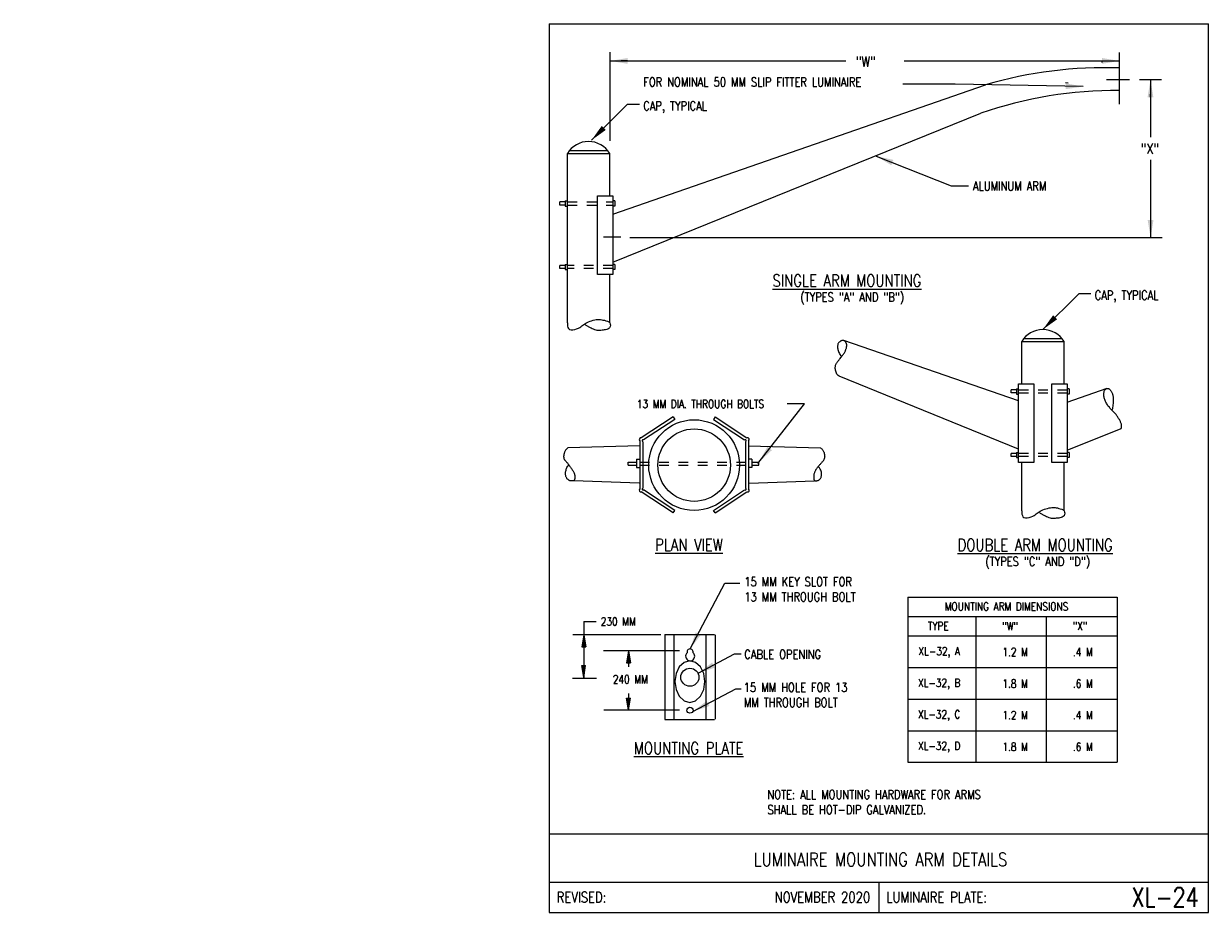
# Model space of a CAD drawing. Header units: inches. Extents: x -5.1 to 7.2, y -6.8 to 2.4.
import ezdxf
from ezdxf.enums import TextEntityAlignment as Align

# ---------------------------------------------------------------- set-up
doc = ezdxf.new("R2010")
doc.units = ezdxf.units.IN
doc.header["$MEASUREMENT"] = 0
doc.linetypes.add('HIDDEN2', pattern=[0.1875, 0.125, -0.0625])
doc.layers.add('E-DETL', color=2, linetype='CONTINUOUS')
doc.layers.add('E-DETL-TEXT', color=3, linetype='CONTINUOUS')
doc.styles.add('romans', font='ROMANS.SHX', dxfattribs={"width": 0.8})
doc.styles.get("Standard").update_dxf_attribs({"font": 'ROMANS.SHX', "width": 0.8, "height": 0.125})
doc.dimstyles.get("Standard").update_dxf_attribs({"dimtxt": 0.18, "dimasz": 0.18, "dimexe": 0.18, "dimexo": 0.0625, "dimgap": 0.09, "dimtad": 0, "dimtih": 1, "dimtoh": 1, "dimdec": 4, "dimzin": 0, "dimdsep": 46, "dimtxsty": 'Standard', "dimcen": 0.09, "dimadec": 0, "dimazin": 0, "dimtfac": 1, "dimtdec": 4, "dimtofl": 0, "dimtmove": 0, "dimatfit": 3, "dimfxl": 1, "dimtolj": 1, "dimtzin": 0, "dimarcsym": 0})

msp = doc.modelspace()

# ---------------------------------------------------------------- linework, layer by layer
at = {"layer": 'E-DETL'}
for p, q in [((0.363, 2.378), (0.363, -6.81)), ((0.363, 2.378), (7.173, 2.378)), ((7.173, -6.81), (7.173, 2.378)), ((1.019, 0.41), (4.871, 1.745)), ((1.019, -0.089), (4.822, 1.452)), ((0.55, -0.715), (0.55, 1.035)), ((0.55, 1.035), (0.988, 1.035)), ((0.572, 1.066), (0.966, 1.066)), ((0.988, 0.597), (0.988, 1.035)), ((0.471, 0.503), (0.471, 0.535)), ((0.529, 0.535), (0.471, 0.535)), ((0.529, 0.503), (0.471, 0.503)), ((0.529, 0.545), (0.529, 0.492)), ((0.529, 0.545), (0.55, 0.545)), ((0.529, 0.492), (0.55, 0.492)), ((0.863, -0.215), (0.863, 0.597)), ((0.863, 0.597), (1.019, 0.597)), ((1.019, 0.597), (1.019, -0.215)), ((1.04, 0.545), (1.019, 0.545)), ((1.04, 0.492), (1.019, 0.492)), ((1.04, 0.545), (1.04, 0.492)), ((0.529, -0.122), (0.471, -0.122)), ((0.471, -0.153), (0.471, -0.122)), ((0.529, -0.112), (0.55, -0.112)), ((0.529, -0.112), (0.529, -0.164)), ((1.04, -0.112), (1.019, -0.112)), ((1.04, -0.112), (1.04, -0.164)), ((0.529, -0.153), (0.471, -0.153)), ((0.529, -0.164), (0.55, -0.164)), ((1.019, -0.215), (0.863, -0.215)), ((0.988, -0.715), (0.988, -0.215)), ((1.04, -0.164), (1.019, -0.164)), ((5.213, -1.523), (3.405, -0.896)), ((5.245, -0.909), (5.682, -0.909)), ((5.245, -1.347), (5.245, -0.909)), ((5.266, -0.878), (5.66, -0.878)), ((5.682, -1.347), (5.682, -0.909)), ((5.213, -2.02), (3.358, -1.268)), ((5.135, -1.44), (5.135, -1.409)), ((5.192, -1.409), (5.135, -1.409)), ((5.192, -1.44), (5.135, -1.44)), ((5.192, -1.399), (5.192, -1.452)), ((5.192, -1.399), (5.213, -1.399)), ((5.192, -1.452), (5.213, -1.452)), ((5.213, -1.347), (5.37, -1.347)), ((5.213, -2.159), (5.213, -1.347)), ((5.37, -1.347), (5.37, -2.159)), ((5.557, -1.347), (5.713, -1.347)), ((5.557, -2.159), (5.557, -1.347)), ((5.713, -1.347), (5.713, -2.159)), ((5.713, -1.534), (6.129, -1.39)), ((5.735, -1.399), (5.713, -1.399)), ((5.735, -1.452), (5.713, -1.452)), ((5.735, -1.399), (5.735, -1.452)), ((1.643, -1.688), (1.314, -1.905)), ((1.643, -1.688), (1.66, -1.714)), ((2.078, -1.688), (2.061, -1.714)), ((2.078, -1.688), (2.406, -1.905)), ((1.66, -1.714), (1.338, -1.926)), ((2.061, -1.714), (2.382, -1.926)), ((5.713, -2.032), (6.273, -1.806)), ((1.299, -1.936), (1.299, -2.432)), ((1.33, -1.944), (1.33, -2.424)), ((2.39, -1.944), (2.39, -2.424)), ((2.422, -1.936), (2.422, -2.432)), ((1.3, -1.986), (0.556, -2.008)), ((2.421, -1.986), (3.164, -2.008)), ((5.135, -2.097), (5.135, -2.065)), ((5.192, -2.065), (5.135, -2.065)), ((5.192, -2.055), (5.213, -2.055)), ((5.192, -2.055), (5.192, -2.108)), ((5.735, -2.055), (5.713, -2.055)), ((5.735, -2.055), (5.735, -2.108)), ((1.177, -2.186), (1.177, -2.155)), ((1.177, -2.155), (1.264, -2.155)), ((1.177, -2.186), (1.264, -2.186)), ((1.264, -2.126), (1.264, -2.212)), ((1.264, -2.126), (1.299, -2.126)), ((2.457, -2.126), (2.422, -2.126)), ((2.457, -2.126), (2.457, -2.212)), ((2.457, -2.155), (2.53, -2.155)), ((2.457, -2.186), (2.53, -2.186)), ((2.53, -2.186), (2.53, -2.155)), ((5.192, -2.097), (5.135, -2.097)), ((5.192, -2.108), (5.213, -2.108)), ((5.37, -2.159), (5.213, -2.159)), ((5.245, -2.659), (5.245, -2.159)), ((5.713, -2.159), (5.557, -2.159)), ((5.682, -2.659), (5.682, -2.159)), ((5.735, -2.108), (5.713, -2.108)), ((1.264, -2.212), (1.299, -2.212)), ((2.457, -2.212), (2.422, -2.212)), ((1.292, -2.373), (0.618, -2.347)), ((1.66, -2.654), (1.338, -2.442)), ((2.061, -2.654), (2.382, -2.442)), ((2.428, -2.373), (3.103, -2.347)), ((1.643, -2.68), (1.314, -2.463)), ((2.078, -2.68), (2.406, -2.463)), ((1.643, -2.68), (1.66, -2.654)), ((2.078, -2.68), (2.061, -2.654)), ((4.069, -3.552), (6.231, -3.552)), ((4.069, -3.552), (4.069, -5.258)), ((6.231, -3.552), (6.231, -5.258)), ((4.069, -3.752), (6.231, -3.752)), ((4.769, -3.752), (4.769, -5.258)), ((5.498, -3.752), (5.498, -5.258)), ((1.557, -3.938), (2.071, -3.938)), ((1.557, -3.938), (1.557, -4.817)), ((1.651, -3.942), (1.651, -4.817)), ((1.982, -3.939), (1.982, -4.814)), ((2.076, -3.939), (2.076, -4.814)), ((4.069, -3.952), (6.231, -3.952)), ((4.069, -4.279), (6.231, -4.279)), ((4.069, -4.605), (6.231, -4.605)), ((1.557, -4.817), (2.069, -4.817)), ((4.069, -4.932), (6.231, -4.932)), ((4.069, -5.258), (6.231, -5.258)), ((0.363, -5.997), (7.173, -5.997)), ((0.363, -6.497), (7.173, -6.497)), ((3.768, -6.497), (3.768, -6.81)), ((0.363, -6.81), (7.173, -6.81))]:
    msp.add_line(p, q, dxfattribs=at)
at = {"layer": 'E-DETL', "linetype": 'HIDDEN2', "ltscale": 0.5}
for p, q in [((0.55, 0.535), (1.019, 0.535)), ((0.55, 0.503), (1.019, 0.503)), ((1.019, -0.122), (0.55, -0.122)), ((1.019, -0.153), (0.55, -0.153)), ((5.213, -1.409), (5.713, -1.409)), ((5.213, -1.44), (5.713, -1.44)), ((5.713, -2.065), (5.213, -2.065)), ((1.299, -2.155), (2.422, -2.155)), ((1.299, -2.186), (2.422, -2.186)), ((5.713, -2.097), (5.213, -2.097))]:
    msp.add_line(p, q, dxfattribs=at)
at = {"layer": 'E-DETL'}
for points in [[(0.55, -0.715), (0.551, -0.733), (0.552, -0.749), (0.556, -0.763), (0.563, -0.775), (0.573, -0.783), (0.588, -0.787), (0.607, -0.786), (0.626, -0.783), (0.646, -0.777), (0.664, -0.77), (0.678, -0.763), (0.69, -0.755), (0.7, -0.747), (0.709, -0.739), (0.719, -0.732), (0.73, -0.725), (0.742, -0.718), (0.755, -0.711), (0.769, -0.705), (0.785, -0.699), (0.801, -0.694), (0.817, -0.689), (0.833, -0.685), (0.848, -0.682), (0.862, -0.68), (0.873, -0.679), (0.884, -0.679), (0.894, -0.681), (0.905, -0.683), (0.918, -0.686), (0.933, -0.689), (0.949, -0.693), (0.964, -0.699), (0.977, -0.706), (0.988, -0.715), (0.993, -0.727), (0.995, -0.74), (0.992, -0.753), (0.987, -0.765), (0.979, -0.775), (0.969, -0.781), (0.958, -0.785), (0.945, -0.788), (0.932, -0.789), (0.92, -0.79), (0.908, -0.792), (0.896, -0.793), (0.884, -0.795), (0.872, -0.795), (0.859, -0.794), (0.846, -0.791), (0.833, -0.787), (0.82, -0.782), (0.808, -0.776), (0.797, -0.771), (0.788, -0.767), (0.781, -0.764), (0.775, -0.761), (0.769, -0.758), (0.764, -0.754), (0.758, -0.75), (0.752, -0.746), (0.745, -0.741), (0.739, -0.736), (0.727, -0.726)], [(3.358, -1.268), (3.349, -1.261), (3.342, -1.253), (3.335, -1.244), (3.33, -1.235), (3.326, -1.225), (3.323, -1.216), (3.321, -1.206), (3.319, -1.197), (3.318, -1.188), (3.318, -1.18), (3.318, -1.172), (3.319, -1.165), (3.32, -1.158), (3.322, -1.151), (3.324, -1.145), (3.327, -1.139), (3.33, -1.133), (3.334, -1.127), (3.338, -1.121), (3.343, -1.115), (3.347, -1.109), (3.352, -1.103), (3.358, -1.096), (3.363, -1.09), (3.369, -1.083), (3.375, -1.075), (3.381, -1.068), (3.387, -1.06), (3.393, -1.053), (3.398, -1.045), (3.403, -1.038), (3.408, -1.031), (3.412, -1.024), (3.416, -1.017), (3.42, -1.011), (3.423, -1.005), (3.425, -0.998), (3.427, -0.993), (3.429, -0.987), (3.431, -0.981), (3.433, -0.976), (3.434, -0.97), (3.435, -0.965), (3.435, -0.96), (3.436, -0.955), (3.436, -0.95), (3.436, -0.945), (3.436, -0.94), (3.435, -0.936), (3.434, -0.932), (3.433, -0.928), (3.431, -0.924), (3.43, -0.92), (3.428, -0.917), (3.426, -0.914), (3.424, -0.911), (3.422, -0.909), (3.42, -0.906), (3.417, -0.904), (3.415, -0.903), (3.412, -0.901), (3.41, -0.9), (3.407, -0.899), (3.405, -0.898), (3.402, -0.897), (3.4, -0.897), (3.397, -0.897), (3.394, -0.897), (3.391, -0.897), (3.388, -0.898), (3.385, -0.899), (3.381, -0.9), (3.377, -0.902), (3.373, -0.904), (3.368, -0.907), (3.364, -0.91), (3.36, -0.914), (3.356, -0.918), (3.352, -0.922), (3.349, -0.927), (3.346, -0.933), (3.344, -0.939), (3.343, -0.945), (3.342, -0.952), (3.341, -0.959), (3.342, -0.967), (3.342, -0.975), (3.344, -0.984), (3.346, -0.992), (3.349, -1.002), (3.352, -1.011), (3.356, -1.021), (3.361, -1.032), (3.367, -1.043), (3.374, -1.055), (3.381, -1.068)], [(6.273, -1.806), (6.275, -1.797), (6.276, -1.788), (6.276, -1.779), (6.276, -1.772), (6.274, -1.764), (6.273, -1.757), (6.27, -1.75), (6.267, -1.743), (6.264, -1.736), (6.261, -1.729), (6.258, -1.723), (6.254, -1.716), (6.25, -1.71), (6.246, -1.703), (6.242, -1.697), (6.238, -1.69), (6.234, -1.684), (6.229, -1.677), (6.224, -1.67), (6.219, -1.664), (6.214, -1.657), (6.209, -1.651), (6.203, -1.644), (6.197, -1.637), (6.191, -1.631), (6.184, -1.624), (6.177, -1.617), (6.17, -1.61), (6.163, -1.603), (6.156, -1.596), (6.15, -1.588), (6.143, -1.58), (6.136, -1.572), (6.13, -1.563), (6.125, -1.554), (6.119, -1.545), (6.114, -1.536), (6.11, -1.527), (6.106, -1.517), (6.102, -1.508), (6.099, -1.499), (6.097, -1.49), (6.095, -1.482), (6.094, -1.474), (6.093, -1.466), (6.092, -1.458), (6.092, -1.451), (6.093, -1.444), (6.094, -1.437), (6.095, -1.431), (6.096, -1.426), (6.098, -1.421), (6.1, -1.416), (6.103, -1.412), (6.105, -1.409), (6.107, -1.405), (6.11, -1.402), (6.113, -1.4), (6.115, -1.398), (6.118, -1.396), (6.121, -1.395), (6.123, -1.394), (6.126, -1.393), (6.129, -1.393), (6.132, -1.393), (6.135, -1.393), (6.138, -1.394), (6.141, -1.395), (6.144, -1.397), (6.147, -1.399), (6.15, -1.402), (6.154, -1.405), (6.158, -1.409), (6.162, -1.413), (6.166, -1.418), (6.169, -1.423), (6.173, -1.429), (6.176, -1.435), (6.179, -1.442), (6.182, -1.448), (6.184, -1.455), (6.186, -1.461), (6.187, -1.469), (6.188, -1.476), (6.188, -1.484), (6.188, -1.493), (6.188, -1.503), (6.188, -1.513), (6.188, -1.524), (6.188, -1.537), (6.188, -1.549), (6.187, -1.563), (6.185, -1.576), (6.183, -1.59), (6.181, -1.603), (6.177, -1.617)], [(0.556, -2.008), (0.55, -2.012), (0.545, -2.017), (0.54, -2.022), (0.535, -2.028), (0.531, -2.033), (0.528, -2.039), (0.525, -2.045), (0.522, -2.051), (0.519, -2.057), (0.517, -2.063), (0.516, -2.069), (0.514, -2.074), (0.513, -2.08), (0.512, -2.085), (0.512, -2.09), (0.511, -2.095), (0.511, -2.1), (0.512, -2.104), (0.512, -2.109), (0.513, -2.113), (0.514, -2.117), (0.515, -2.121), (0.517, -2.124), (0.519, -2.128), (0.521, -2.132), (0.524, -2.135), (0.527, -2.139), (0.53, -2.142), (0.534, -2.146), (0.537, -2.15), (0.541, -2.155), (0.545, -2.159), (0.55, -2.164), (0.554, -2.17), (0.558, -2.175), (0.563, -2.181), (0.568, -2.187), (0.573, -2.194), (0.577, -2.2), (0.582, -2.207), (0.587, -2.214), (0.592, -2.221), (0.597, -2.228), (0.601, -2.234), (0.606, -2.241), (0.61, -2.248), (0.613, -2.254), (0.616, -2.26), (0.619, -2.266), (0.621, -2.272), (0.623, -2.277), (0.624, -2.282), (0.625, -2.287), (0.626, -2.291), (0.627, -2.296), (0.627, -2.301), (0.627, -2.305), (0.627, -2.309), (0.627, -2.314), (0.627, -2.318), (0.627, -2.322), (0.626, -2.325), (0.626, -2.329), (0.625, -2.332), (0.624, -2.334), (0.623, -2.337), (0.623, -2.339), (0.622, -2.341), (0.62, -2.342), (0.619, -2.344), (0.618, -2.345), (0.616, -2.346), (0.614, -2.347), (0.612, -2.348), (0.61, -2.349), (0.608, -2.349), (0.605, -2.35), (0.602, -2.35), (0.599, -2.35), (0.596, -2.35), (0.593, -2.35), (0.589, -2.35), (0.585, -2.349), (0.581, -2.348), (0.577, -2.347), (0.573, -2.346), (0.569, -2.344), (0.565, -2.342), (0.561, -2.339), (0.557, -2.336), (0.553, -2.333), (0.549, -2.329), (0.546, -2.325), (0.543, -2.32), (0.54, -2.315), (0.538, -2.31), (0.535, -2.305), (0.534, -2.299), (0.533, -2.292), (0.532, -2.286), (0.531, -2.279), (0.531, -2.271), (0.532, -2.264), (0.532, -2.256), (0.534, -2.247), (0.536, -2.238), (0.538, -2.229), (0.541, -2.22), (0.545, -2.211), (0.551, -2.201), (0.557, -2.192), (0.565, -2.183)], [(3.164, -2.008), (3.169, -2.01), (3.174, -2.013), (3.179, -2.017), (3.183, -2.022), (3.187, -2.027), (3.191, -2.033), (3.194, -2.039), (3.197, -2.045), (3.199, -2.051), (3.202, -2.056), (3.203, -2.062), (3.205, -2.068), (3.206, -2.073), (3.207, -2.078), (3.207, -2.083), (3.208, -2.088), (3.208, -2.092), (3.208, -2.095), (3.209, -2.099), (3.208, -2.102), (3.208, -2.106), (3.208, -2.109), (3.207, -2.112), (3.206, -2.115), (3.205, -2.119), (3.204, -2.122), (3.202, -2.126), (3.2, -2.13), (3.197, -2.134), (3.195, -2.138), (3.192, -2.143), (3.188, -2.147), (3.185, -2.152), (3.181, -2.156), (3.176, -2.161), (3.172, -2.167), (3.167, -2.172), (3.162, -2.178), (3.156, -2.184), (3.151, -2.19), (3.145, -2.197), (3.139, -2.204), (3.134, -2.211), (3.128, -2.218), (3.123, -2.226), (3.118, -2.233), (3.114, -2.24), (3.11, -2.247), (3.107, -2.254), (3.104, -2.26), (3.102, -2.266), (3.1, -2.272), (3.098, -2.278), (3.097, -2.284), (3.097, -2.289), (3.096, -2.294), (3.096, -2.299), (3.095, -2.304), (3.095, -2.309), (3.095, -2.313), (3.095, -2.318), (3.095, -2.322), (3.095, -2.325), (3.096, -2.329), (3.097, -2.332), (3.097, -2.334), (3.098, -2.337), (3.099, -2.339), (3.101, -2.341), (3.102, -2.342), (3.104, -2.344), (3.106, -2.345), (3.108, -2.346), (3.111, -2.347), (3.114, -2.347), (3.117, -2.347), (3.121, -2.348), (3.124, -2.347), (3.128, -2.347), (3.132, -2.346), (3.136, -2.345), (3.14, -2.344), (3.144, -2.342), (3.148, -2.34), (3.152, -2.337), (3.156, -2.335), (3.16, -2.331), (3.163, -2.328), (3.166, -2.323), (3.168, -2.319), (3.171, -2.314), (3.173, -2.308), (3.174, -2.302), (3.175, -2.296), (3.176, -2.289), (3.177, -2.282), (3.177, -2.275), (3.177, -2.267), (3.176, -2.259), (3.173, -2.249), (3.169, -2.239), (3.163, -2.227), (3.154, -2.215), (3.143, -2.2)], [(5.245, -2.659), (5.245, -2.676), (5.247, -2.693), (5.251, -2.707), (5.257, -2.719), (5.268, -2.727), (5.283, -2.73), (5.301, -2.73), (5.321, -2.727), (5.341, -2.721), (5.358, -2.714), (5.372, -2.707), (5.384, -2.699), (5.394, -2.691), (5.403, -2.683), (5.413, -2.676), (5.424, -2.668), (5.436, -2.661), (5.45, -2.655), (5.464, -2.649), (5.479, -2.643), (5.495, -2.638), (5.512, -2.633), (5.528, -2.629), (5.543, -2.626), (5.556, -2.624), (5.568, -2.623), (5.579, -2.623), (5.589, -2.624), (5.6, -2.627), (5.613, -2.629), (5.627, -2.633), (5.643, -2.637), (5.659, -2.642), (5.672, -2.65), (5.682, -2.659), (5.688, -2.671), (5.689, -2.684), (5.687, -2.697), (5.682, -2.709), (5.674, -2.718), (5.664, -2.725), (5.652, -2.729), (5.64, -2.731), (5.627, -2.733), (5.614, -2.734), (5.602, -2.735), (5.59, -2.737), (5.579, -2.739), (5.567, -2.739), (5.554, -2.738), (5.541, -2.735), (5.528, -2.731), (5.514, -2.725), (5.502, -2.72), (5.492, -2.715), (5.483, -2.711), (5.476, -2.707), (5.469, -2.704), (5.464, -2.701), (5.458, -2.698), (5.453, -2.694), (5.446, -2.69), (5.44, -2.685), (5.433, -2.68), (5.427, -2.674)], [(1.816, -4.209), (1.757, -4.225), (1.706, -4.272), (1.673, -4.341), (1.661, -4.424), (1.673, -4.506), (1.706, -4.576), (1.757, -4.622), (1.816, -4.639), (1.875, -4.622), (1.926, -4.576), (1.959, -4.506), (1.971, -4.424), (1.959, -4.341), (1.926, -4.272), (1.875, -4.225), (1.816, -4.209)]]:
    msp.add_lwpolyline(points, dxfattribs=at)
for centre, radius in [((1.86, -2.186), 0.469), ((1.86, -2.186), 0.375), ((1.816, -4.379), 0.0938), ((1.817, -4.72), 0.0312)]:
    msp.add_circle(centre, radius, dxfattribs=at)
for centre, radius, start, end in [((6.11, -2.495), 4.418, 88.1282, 106.2815), ((6.219, -2.586), 4.273, 89.537, 109.0813), ((0.769, 0.906), 0.254, 30.5102, 149.4898), ((5.463, -1.038), 0.254, 30.5102, 149.4898), ((1.31, -1.922), 0.0181, 76.2478, 231.9038), ((1.333, -1.934), 0.00998, 57.9346, 254.9023), ((2.388, -1.934), 0.00998, 285.0971, 122.0651), ((2.411, -1.922), 0.0181, 308.0956, 103.7519), ((1.31, -2.446), 0.0181, 128.0959, 283.7519), ((1.333, -2.434), 0.00998, 105.0974, 302.065), ((2.388, -2.434), 0.00998, 237.9344, 74.9023), ((2.411, -2.446), 0.0181, 256.2475, 51.9038), ((1.819, -4.162), 0.0469, 129.7434, 309.8898), ((1.818, -4.118), 0.0312, 345.3964, 195.3112), ((1.819, -4.162), 0.0469, 310.4504, 50.2568)]:
    msp.add_arc(centre, radius, start, end, dxfattribs=at)
at = {"layer": 'E-DETL-TEXT'}
for p, q in [((0.992, 1.165), (0.992, 2.084)), ((0.992, 1.993), (3.429, 1.993)), ((1.172, 1.993), (1.106, 1.993)), ((4.031, 1.993), (6.254, 1.993)), ((6.074, 1.993), (6.074, 1.975)), ((6.253, 2.081), (6.253, 1.546)), ((4.557, 1.754), (4.016, 1.754)), ((5.878, 1.728), (4.557, 1.754)), ((5.698, 1.771), (5.724, 1.766)), ((6.122, 1.801), (6.358, 1.801)), ((6.462, 1.8), (6.688, 1.8)), ((6.575, 1.798), (6.575, 1.203)), ((6.575, 1.618), (6.575, 1.649)), ((6.576, 0.971), (6.576, 0.168)), ((0.922, 0.173), (1.104, 0.173)), ((1.197, 0.168), (6.695, 0.168)), ((2.519, -2.168), (3, -1.551)), ((3, -1.551), (2.82, -1.551)), ((0.72, -3.802), (0.72, -4.383)), ((0.72, -3.802), (0.847, -3.802)), ((0.606, -3.938), (1.515, -3.938)), ((0.72, -3.939), (0.698, -4.064)), ((0.72, -3.939), (0.72, -3.975)), ((0.72, -3.939), (0.74, -4.064)), ((0.72, -3.975), (0.72, -3.975)), ((1.707, -4.105), (0.923, -4.105)), ((1.182, -4.105), (1.161, -4.23)), ((1.182, -4.105), (1.182, -4.273)), ((1.182, -4.105), (1.182, -4.123)), ((1.182, -4.105), (1.203, -4.23)), ((1.182, -4.123), (1.182, -4.123)), ((0.72, -4.383), (0.698, -4.258)), ((0.72, -4.383), (0.739, -4.257)), ((0.603, -4.387), (0.851, -4.387)), ((0.72, -4.361), (0.718, -4.361)), ((0.72, -4.383), (0.72, -4.361)), ((1.182, -4.719), (1.162, -4.594)), ((1.182, -4.548), (1.182, -4.719)), ((1.182, -4.719), (1.203, -4.594)), ((1.707, -4.719), (0.926, -4.719)), ((1.182, -4.719), (1.182, -4.711)), ((1.182, -4.711), (1.182, -4.711))]:
    msp.add_line(p, q, dxfattribs=at)
for points in [[(0.698, -4.064), (0.74, -4.064)], [(0.698, -4.258), (0.739, -4.257)], [(1.161, -4.23), (1.203, -4.23)], [(1.162, -4.594), (1.203, -4.594)]]:
    msp.add_lwpolyline(points, dxfattribs=at)
for points in [[(1.172, 1.963), (1.172, 2.023), (0.992, 1.993)], [(6.074, 2.023), (6.074, 1.963), (6.254, 1.993)], [(5.699, 1.761), (5.698, 1.701), (5.878, 1.728)], [(6.545, 1.618), (6.605, 1.618), (6.575, 1.798)], [(6.606, 0.348), (6.546, 0.348), (6.576, 0.168)], [(2.664, -2.031), (2.617, -1.995), (2.53, -2.155)], [(0.698, -4.064), (0.74, -4.064), (0.72, -3.939)], [(1.182, -4.105), (1.161, -4.23), (1.203, -4.23)], [(0.72, -4.383), (0.698, -4.258), (0.739, -4.257)], [(1.182, -4.711), (1.203, -4.594), (1.162, -4.594)]]:
    msp.add_solid(points, dxfattribs=at)

# ---------------------------------------------------------------- texts
at = {"layer": 'E-DETL', "insert": (-5.067, 0.705), "char_height": 0.125, "attachment_point": 4}
msp.add_mtext('\\A1;  \\P ', dxfattribs=at)
at = {"layer": 'E-DETL-TEXT', "style": 'romans', "width": 0.8}
for s, height, p in [('"W"', 0.1063, (3.531, 1.933)), ('"X"', 0.1063, (6.474, 1.032)), ('%%USINGLE ARM MOUNTING', 0.125, (2.67, -0.341)), ('13 MM DIA. THROUGH BOLTS', 0.08504, (1.268, -1.596)), ('%%UPLAN VIEW', 0.125, (1.457, -3.072)), ('%%UDOUBLE ARM MOUNTING', 0.125, (4.582, -3.074)), ('MOUNTING ARM DIMENSIONS', 0.08504, (4.449, -3.69)), ('230 MM', 0.085, (0.895, -3.845)), ('TYPE', 0.085, (4.275, -3.892)), ('"W"', 0.085, (5.043, -3.894)), ('"X"', 0.085, (5.771, -3.892)), ('1.2 M', 0.085, (5.045, -4.161)), ('.4 M', 0.085, (5.774, -4.161)), ('240 MM', 0.085, (1.02, -4.443)), ('1.8 M', 0.085, (5.045, -4.488)), ('.6 M', 0.085, (5.774, -4.488)), ('1.2 M', 0.085, (5.045, -4.814)), ('.4 M', 0.085, (5.774, -4.814)), ('%%UMOUNTING PLATE', 0.125, (1.238, -5.175)), ('1.8 M', 0.085, (5.045, -5.141)), ('.6 M', 0.085, (5.774, -5.141))]:
    msp.add_text(s, height=height, dxfattribs=at).set_placement(p)
for s, height, p in [('XL-32, A', 0.085, (4.392, -4.152)), ('XL-32, B', 0.085, (4.392, -4.479)), ('XL-32, C', 0.085, (4.392, -4.805)), ('XL-32, D', 0.085, (4.392, -5.131)), ('LUMINAIRE MOUNTING ARM DETAILS', 0.14, (3.785, -6.333))]:
    msp.add_text(s, height=height, dxfattribs=at).set_placement(p, align=Align.CENTER)
for s, p in [('REVISED:', (0.44, -6.653)), ('LUMINAIRE PLATE:', (3.845, -6.653))]:
    msp.add_text(s, height=0.11, dxfattribs=at).set_placement(p, align=Align.MIDDLE_LEFT)
for s, height, p in [('NOVEMBER 2020', 0.11, (3.679, -6.653)), ('XL-24', 0.1969, (7.074, -6.653))]:
    msp.add_text(s, height=height, dxfattribs=at).set_placement(p, align=Align.MIDDLE_RIGHT)
at = {"layer": 'E-DETL-TEXT', "char_height": 0.09375, "attachment_point": 1, "style": 'romans'}
for s, width, heights, insert in [('FOR NOMINAL 50 MM SLIP FITTER LUMINAIRE', 3.08711, [0.448], (1.334, 1.822)), ('CAP, TYPICAL', 2.14337, [6.684], (1.334, 1.575)), ('ALUMINUM ARM', 2.14337, [0.209], (4.74, 0.746)), ('(TYPES "A" AND "B")', 2.14337, [0.365], (2.956, -0.402)), ('CAP, TYPICAL', 2.14337, [6.684], (5.999, -0.382)), ('(TYPES "C" AND "D")', 2.14337, [6.684], (4.868, -3.135)), ('15 MM KEY SLOT FOR 13 MM THROUGH BOLT', 1.35592, [0.564], (2.378, -3.345)), ('CABLE OPENING', 2.14337, [0.262], (2.378, -4.096)), ('15 MM HOLE FOR 13 MM THROUGH BOLT', 1.21076, [0.537], (2.373, -4.437)), ('NOTE: ALL MOUNTING HARDWARE FOR ARMS SHALL BE HOT-DIP GALVANIZED.', 2.50274, [6.684], (2.617, -5.545))]:
    msp.add_mtext_dynamic_manual_height_columns(s, width=width, gutter_width=0.469, heights=heights, dxfattribs=dict(at, insert=insert))
at = {"layer": 'E-DETL-TEXT', "insert": (-2.416, -0.138), "char_height": 0.125, "attachment_point": 4}
msp.add_mtext('\\A1;', dxfattribs=at)

# ---------------------------------------------------------------- leaders
at = {"layer": 'E-DETL-TEXT'}
for points in [[(0.799, 1.173), (1.172, 1.546), (1.296, 1.546)], [(3.741, 1.008), (4.514, 0.703), (4.694, 0.703)], [(5.463, -0.784), (5.837, -0.411), (5.96, -0.411)], [(1.818, -4.087), (2.178, -3.408), (2.332, -3.408)], [(1.9, -4.338), (2.277, -4.138), (2.345, -4.138)], [(1.845, -4.734), (2.29, -4.499), (2.345, -4.499)]]:
    msp.add_leader(points, dimstyle='Standard', override={"dimtmove": 2}, dxfattribs=at)

doc.saveas('drawing.dxf')
